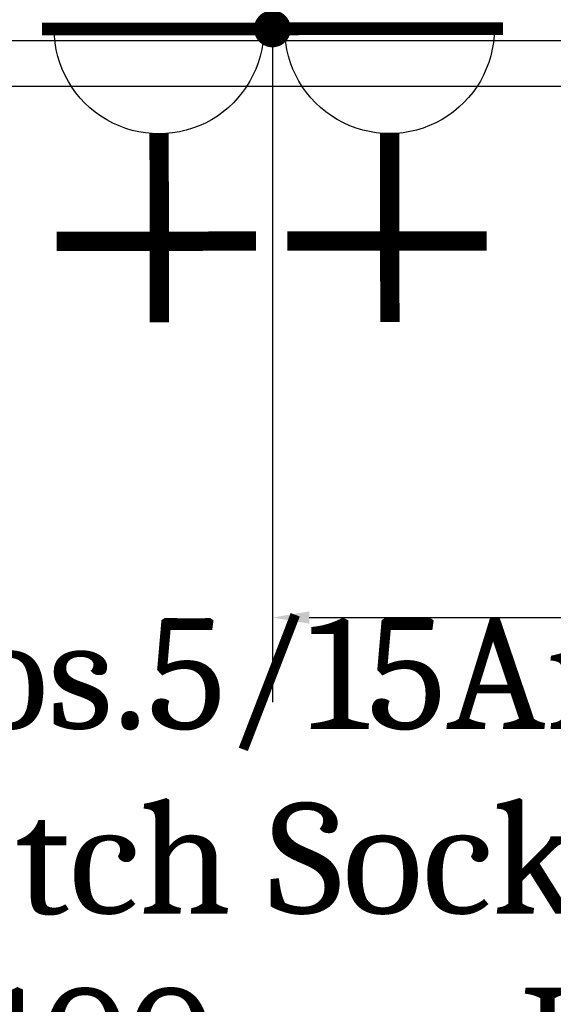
# Model space of a CAD drawing. Header units: millimetres. Extents: x 2985995 to 3127507, y -509231 to -458405.
# Tile 64 of 100: x 3054923 to 3055212, y -464230 to -463697. Entities that reach past the tile are written whole.
import ezdxf

# ---------------------------------------------------------------- set-up
doc = ezdxf.new("R2010")
doc.units = ezdxf.units.MM
doc.header["$LTSCALE"] = 1000
doc.header["$MEASUREMENT"] = 0
doc.header["$PDMODE"] = 3
doc.header["$PDSIZE"] = -1
doc.layers.get('0').update_dxf_attribs({"linetype": 'CONTINUOUS'})
doc.layers.get('Defpoints').update_dxf_attribs({"linetype": 'CONTINUOUS'})
for name, color, linetype in [('A-Wall Full', 201, 'CONTINUOUS'), ('ELECTRICAL', 7, 'CONTINUOUS'), ('Equipment', 5, 'CONTINUOUS')]:
    doc.layers.add(name, color=color, linetype=linetype)
doc.styles.add('ARAIL', font='arial.ttf')
doc.styles.get("Standard").update_dxf_attribs({"font": 'arial.ttf'})
doc.dimstyles.new('TFS-Dim', dxfattribs={"dimtxt": 75, "dimasz": 20, "dimexe": 25, "dimexo": 25, "dimgap": 5, "dimtad": 0, "dimdec": 0, "dimzin": 0, "dimdsep": 46, "dimtxsty": 'Standard', "dimcen": 0.09, "dimclrd": 8, "dimclre": 8, "dimadec": 0, "dimazin": 0, "dimtfac": 1, "dimtdec": 0, "dimtofl": 0, "dimtmove": 0, "dimatfit": 3, "dimldrblk": 'DOT', "dimfxl": 1, "dimtolj": 1, "dimtzin": 0, "dimlwd": -1, "dimlwe": -1, "dimarcsym": 0})

# ---------------------------------------------------------------- blocks, each defined once
blk = doc.blocks.new('A$C21C85089')
at = {"layer": 'ELECTRICAL'}
for points, const_width in [([(-41.98, 108.53), (43.38, 108.53)], 4.7), ([(0, 69.74), (0, 0)], 7.15), ([(-35.85, 30.01), (37.99, 30.01)], 7.15)]:
    blk.add_lwpolyline(points, dxfattribs=dict(at, const_width=const_width))
blk.add_arc((0, 108.53), 38.79, 180, 0, dxfattribs=at)
blk = doc.blocks.new('_Dot')
at = {"color": 0, "linetype": 'ByBlock', "lineweight": -2}
blk.add_line((-0.5, 0), (-1, 0), dxfattribs=at)
at = {"color": 0, "linetype": 'ByBlock', "const_width": 0.5}
blk.add_lwpolyline([(-0.25, 0, 1), (0.25, 0, 1)], format="xyb", close=True, dxfattribs=at)
blk = doc.blocks.new('*D721')
at = {"layer": 'Defpoints', "color": 0, "transparency": 16777216}
for p in [(3055059.65, -463701.84, 0), (3056859.74, -463708.12, 0), (3056859.74, -464020.77)]:
    blk.add_point(p, dxfattribs=at)
at = {"layer": 'ELECTRICAL', "color": 8, "transparency": 16777216}
for p, q in [((3055059.65, -463726.84), (3055059.65, -464045.77)), ((3056859.74, -463733.12), (3056859.74, -464045.77)), ((3055079.65, -464020.77), (3055764.46, -464020.77)), ((3056839.74, -464020.77), (3056154.93, -464020.77))]:
    blk.add_line(p, q, dxfattribs=at)
for points in [[(3055079.65, -464017.43), (3055079.65, -464024.1), (3055059.65, -464020.77)], [(3056839.74, -464017.43), (3056839.74, -464024.1), (3056859.74, -464020.77)]]:
    blk.add_solid(points, dxfattribs=at)
at = {"layer": 'ELECTRICAL', "color": 0, "transparency": 16777216, "insert": (3055959.7, -464020.77), "char_height": 75, "attachment_point": 5}
blk.add_mtext("\\A1;1800 [6']", dxfattribs=at)

msp = doc.modelspace()

# ---------------------------------------------------------------- linework, layer by layer
at = {"layer": 'A-Wall Full'}
msp.add_line((3052319.74129, -463708.12209, 0), (3056859.74129, -463708.12209, 0), dxfattribs=at)
at = {"layer": 'Equipment', "elevation": 0}
msp.add_lwpolyline([(3054434.87326, -464333.3953), (3055734.79773, -464333.3953), (3055734.79773, -463733.12209), (3054434.87326, -463733.12209)], close=True, dxfattribs=at)

# ---------------------------------------------------------------- block references
at = {"layer": 'ELECTRICAL', "xscale": -1.464380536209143, "yscale": 1.464380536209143, "zscale": 1.464380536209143, "rotation": 0.0605090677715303}
for p in [(3054998.34053, -463860.83565, 0), (3055123.34046, -463860.70364, 0)]:
    msp.add_blockref('A$C21C85089', p, dxfattribs=at)

# ---------------------------------------------------------------- texts
at = {"layer": 'ELECTRICAL', "color": 7, "insert": (3054789.97591, -464021.20034, 0), "char_height": 60, "width": 730.3069108, "attachment_point": 1, "style": 'ARAIL'}
msp.add_mtext('{\\fCambria|b0|i0|c0|p18;2Nos.5/15Amp.\\PSwitch Socket @1100mm Ht.FFL.}', dxfattribs=at)

# ---------------------------------------------------------------- dimensions: what is measured, and where the dimension line sits
at = {"layer": 'ELECTRICAL'}
dim = msp.add_linear_dim(base=(3056859.74129, -464020.76735), p1=(3055059.64897, -463701.84179, 0), p2=(3056859.74129, -463708.12209, 0), dimstyle='TFS-Dim', dxfattribs=at)
dim.commit()
dim.dimension.update_dxf_attribs({"geometry": '*D721', "text_midpoint": (3055959.69513, -464020.76735)})

# ---------------------------------------------------------------- leaders
msp.add_leader([(3055059.64897, -463701.84179, 0), (3055059.61722, -464066.58749, 0)], dimstyle='TFS-Dim', override={"dimgap": 5, "dimtad": 0, "dimfxl": 10, "dimfxlon": 1, "dimtfill": 1, "dimtfillclr": 256, "dimarcsym": 1}, dxfattribs=at)

doc.saveas('drawing.dxf')
